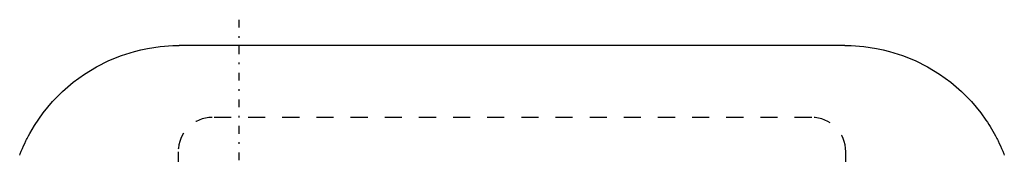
# Model space of a CAD drawing. Extents: x -128 to 128, y -5 to 816.
# Tile 24 of 24: x -28.83 to 28.83, y 745.65 to 753.5. Entities that reach past the tile are written whole.
import ezdxf

# ---------------------------------------------------------------- set-up
doc = ezdxf.new("R2010")
doc.units = 0
doc.linetypes.add('CENTER', pattern=[1.5, 0.45, -0.5, 0.05, -0.5])
doc.linetypes.add('DASHED', pattern=[2, 1, -1])
for name, color, linetype in [('AM_0', 7, 'CONTINUOUS'), ('AM_3', 7, 'DASHED'), ('AM_7', 7, 'CENTER')]:
    doc.layers.add(name, color=color, linetype=linetype)

msp = doc.modelspace()

# ---------------------------------------------------------------- linework, layer by layer
at = {"layer": 'AM_0', "color": 7, "linetype": 'CONTINUOUS'}
msp.add_line((19.5, 752), (-19.5, 752), dxfattribs=at)
for points in [[(-28.83, 745.598, 0), (-28.8, 745.676, 0), (-28.737, 745.831, 0), (-28.672, 745.984, 0), (-28.605, 746.134, 0), (-28.536, 746.283, 0), (-28.465, 746.43, 0), (-28.429, 746.502, 0), (-28.392, 746.574, 0), (-28.318, 746.717, 0), (-28.241, 746.857, 0), (-27.962, 747.329, 0), (-27.448, 748.069, 0), (-26.906, 748.719, 0), (-26.325, 749.309, 0), (-26.017, 749.585, 0), (-25.698, 749.848, 0), (-25.031, 750.331, 0), (-24.331, 750.756, 0), (-23.605, 751.118, 0), (-22.862, 751.418, 0), (-22.108, 751.654, 0), (-21.73, 751.748, 0), (-21.352, 751.827, 0), (-20.601, 751.939, 0), (-19.862, 751.993, 0), (-19.5, 752, 0)], [(19.5, 752, 0), (19.862, 751.993, 0), (20.601, 751.939, 0), (21.352, 751.827, 0), (21.73, 751.748, 0), (22.108, 751.654, 0), (22.862, 751.418, 0), (23.605, 751.118, 0), (24.331, 750.756, 0), (25.031, 750.331, 0), (25.698, 749.848, 0), (26.017, 749.585, 0), (26.325, 749.309, 0), (26.906, 748.719, 0), (27.448, 748.069, 0), (27.752, 747.648, 0), (27.837, 747.522, 0), (27.921, 747.394, 0), (27.962, 747.329, 0), (28.003, 747.263, 0), (28.084, 747.13, 0), (28.163, 746.994, 0), (28.241, 746.857, 0), (28.318, 746.717, 0), (28.392, 746.574, 0), (28.429, 746.502, 0), (28.465, 746.43, 0), (28.536, 746.283, 0), (28.605, 746.134, 0), (28.672, 745.984, 0), (28.737, 745.831, 0), (28.8, 745.676, 0), (28.83, 745.598, 0)]]:
    msp.add_polyline3d(points, dxfattribs=at)
at = {"layer": 'AM_3', "color": 6, "linetype": 'DASHED'}
for p, q in [((17.55, 747.8), (-17.55, 747.8)), ((-19.55, 745.8), (-19.55, 737.2)), ((19.55, 737.2), (19.55, 745.8))]:
    msp.add_line(p, q, dxfattribs=at)
for centre, start, end in [((-17.55, 745.8), 90, 180), ((17.55, 745.8), 0, 90)]:
    msp.add_arc(centre, 2, start, end, dxfattribs=at)
at = {"layer": 'AM_7', "color": 4, "linetype": 'CENTER'}
msp.add_line((-16, 753.5), (-16, 720.5), dxfattribs=at)

doc.saveas('drawing.dxf')
